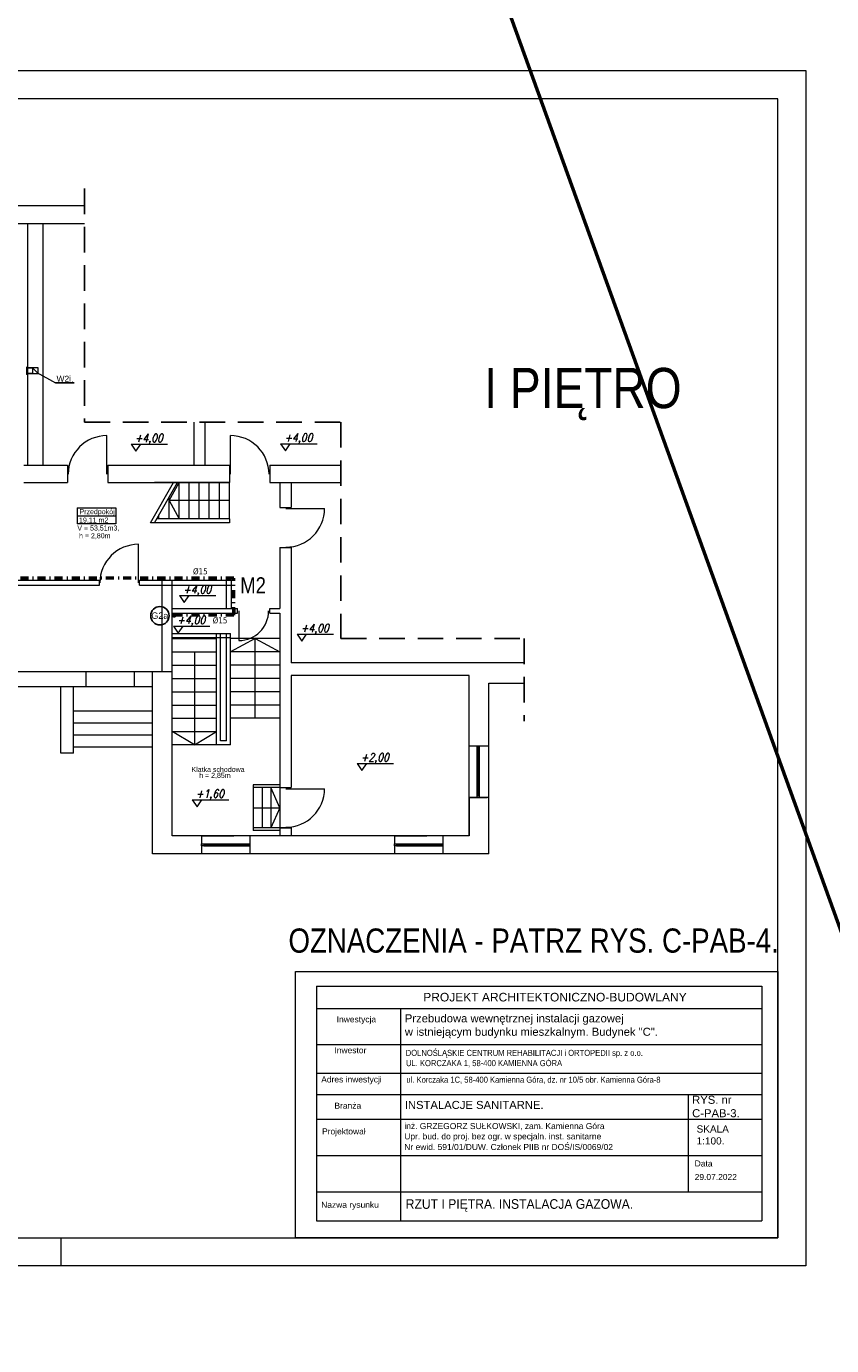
# Model space of a CAD drawing. Extents: x 33706 to 249013, y -74890 to 17912.
# Tile 43 of 175: x 100671 to 102671, y -32057 to -28779. Entities that reach past the tile are written whole.
import ezdxf
from ezdxf.enums import TextEntityAlignment as Align

# ---------------------------------------------------------------- set-up
doc = ezdxf.new("R2010")
doc.units = 0
doc.header["$MEASUREMENT"] = 0
for name, pattern in [('DASHDOT', [8.5, 4, -2, 0.5, -2]), ('DASHED', [19.05, 12.7, -6.35]), ('Przerywana długa', [1058333.301544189, 634999.990463, -423333.311081])]:
    doc.linetypes.add(name, pattern=pattern)
for name, color, linetype, lineweight in [('062', 62, 'Continuous', 0), ('_konstrukcja', 96, 'Continuous', 20), ('_stolarka', 1, 'Continuous', 13), ('A-ARM', 1, 'Continuous', 15), ('inst-gaz-rury', 50, 'Continuous', 50), ('inst. - C.O. - opis', 2, 'Continuous', 9), ('Opisy_wymiary.2D77', 7, 'Continuous', 0), ('Opisy_wymiary.2D88', 8, 'Continuous', 0), ('tabelka', 255, 'Continuous', 13), ('tabelka2', 251, 'Continuous', 13), ('urzadzenia', 6, 'Continuous', 15), ('wymiar', 3, 'Continuous', 13), ('WYMIARKI', 250, 'Continuous', 13)]:
    doc.layers.add(name, color=color, linetype=linetype, lineweight=lineweight)
doc.layers.add('Opisy', color=2, linetype='Continuous')
doc.layers.add('urządzenia', color=140, linetype='Continuous')
doc.styles.add('Arial narrow', font='ARIALN.TTF')
doc.styles.add('GA4-ATR-TEXT', font='arial.ttf', dxfattribs={"width": 0.9})
doc.styles.add('GENERATED_STYLE_1', font='ARIAL.TTF')
doc.styles.add('ROMANS', font='SIMPLEX.SHX', dxfattribs={"width": 0.85, "oblique": 15, "height": 16})
doc.styles.get("Standard").update_dxf_attribs({"font": 'ARIALN.TTF'})

msp = doc.modelspace()

# ---------------------------------------------------------------- hatches: boundary and pattern name
at = {"layer": 'inst-gaz-rury', "linetype": 'Continuous'}
h = msp.add_hatch(color=256, dxfattribs=at)
h.paths.add_polyline_path([(101035.9, -30241.8, 0.420252), (101038.2, -30244.1), (101038.2, -30241.8)])
h.paths.add_polyline_path([(101040.4, -30241.8, 0.408201), (101038.2, -30239.6), (101038.2, -30241.8)])
h.paths.add_polyline_path([(101038.2, -30241.8), (101038.2, -30239.6, 0.417728), (101035.9, -30241.8)])

# ---------------------------------------------------------------- linework, layer by layer
at = {"linetype": 'DASHED', "ltscale": 5}
for p, q in [((100815.8, -29181.7), (100815.8, -29762.1)), ((100815.8, -29762.1), (101452.6, -29762.1)), ((101452.6, -29762.1), (101452.6, -30299.8)), ((101452.6, -30299.8), (101907.8, -30299.8)), ((101907.8, -30299.8), (101907.8, -30505.1))]:
    msp.add_line(p, q, dxfattribs=at)
at = {"linetype": 'Continuous', "lineweight": 18}
for p, q in [((100797.1, -29974.9), (100893.7, -29974.9)), ((100797.1, -29974.9), (100797.1, -30015.1)), ((100893.7, -29974.9), (100893.7, -30015.1)), ((100797.1, -29995.4), (100893.7, -29995.4)), ((100893.7, -30015.1), (100797.1, -30015.1))]:
    msp.add_line(p, q, dxfattribs=at)
at = {"layer": '062', "linetype": 'Przerywana długa', "flags": 128}
msp.add_lwpolyline([(98407.3, -28888.7), (102607.3, -28888.7), (102607.3, -31858.7), (98407.3, -31858.7)], close=True, dxfattribs=at)
at = {"layer": '_konstrukcja', "ltscale": 50}
for p, q in [((99945.1, -29224.1), (100815.8, -29224.1)), ((99945.1, -29269.1), (100815.8, -29269.1)), ((100674.6, -29869.1), (100674.6, -29269.1)), ((100712.6, -29869.1), (100712.6, -29269.1)), ((100700.6, -29641.5), (100686.6, -29627.5)), ((101087.6, -29869.1), (101087.6, -29762.1)), ((101115.6, -29869.1), (101115.6, -29762.1)), ((100664.6, -29869.1), (100773.6, -29869.1)), ((100773.6, -29869.1), (100773.6, -29912.1)), ((100873.6, -29869.1), (101175.6, -29869.1)), ((100873.6, -29869.1), (100873.6, -29912.1)), ((101175.6, -29869.1), (101175.6, -29912.1)), ((101275.6, -29869.1), (101452.6, -29869.1)), ((101275.6, -29869.1), (101275.6, -29912.1)), ((100664.6, -29912.1), (100773.6, -29912.1)), ((100873.6, -29912.1), (101175.6, -29912.1)), ((100979.3, -30012.1), (101036.3, -29912.1)), ((101175.6, -29912.1), (100989.3, -29912.1)), ((100989.3, -30012.1), (101046.3, -29912.1)), ((101025.6, -29957.1), (101050.6, -29912.1)), ((101050.6, -30002.1), (101050.6, -29912.1)), ((101075.6, -30002.1), (101075.6, -29912.1)), ((101100.6, -30002.1), (101100.6, -29912.1)), ((101125.6, -30002.1), (101125.6, -29912.1)), ((101150.6, -30002.1), (101150.6, -29912.1)), ((101175.6, -30002.1), (101175.6, -29912.1)), ((101275.6, -29912.1), (101452.6, -29912.1)), ((101300.6, -29912.1), (101300.6, -29974.1)), ((101328.6, -29912.1), (101328.6, -29974.1)), ((101025.6, -30002.1), (101025.6, -29948.4)), ((101175.6, -29957.1), (101025.6, -29957.1)), ((101025.6, -29957.1), (101050.6, -30002.1)), ((101300.6, -29974.1), (101328.6, -29974.1)), ((101175.6, -30012.1), (100979.3, -30012.1)), ((101175.6, -30002.1), (100995, -30002.1)), ((101000.6, -30002.1), (101000.6, -29992.2)), ((101175.6, -30002.1), (101175.6, -30012.1)), ((101300.6, -30074.1), (101300.6, -30225.1)), ((101300.6, -30074.1), (101328.6, -30074.1)), ((101328.6, -30074.1), (101328.6, -30360.1)), ((100548.6, -30155.1), (100852.6, -30155.1)), ((100548.6, -30167.1), (100852.6, -30167.1)), ((100852.6, -30167.1), (100852.6, -30155.1)), ((100952.6, -30155.1), (101033.6, -30155.1)), ((100952.6, -30167.1), (100952.6, -30155.1)), ((100952.6, -30167.1), (101033.6, -30167.1)), ((101008.6, -30382.1), (101008.6, -30155.1)), ((101033.6, -30382.1), (101033.6, -30155.1)), ((101033.6, -30155.1), (101180.6, -30155.1)), ((101033.6, -30167.1), (101180.6, -30167.1)), ((101168.6, -30225.1), (101168.6, -30155.1)), ((101180.6, -30225.1), (101180.6, -30155.1)), ((101033.6, -30225.1), (101195.6, -30225.1)), ((101033.6, -30237.1), (101195.6, -30237.1)), ((101195.6, -30237.1), (101195.6, -30225.1)), ((101275.6, -30225.1), (101300.6, -30225.1)), ((101275.6, -30237.1), (101275.6, -30225.1)), ((101275.6, -30237.1), (101300.6, -30237.1)), ((101300.6, -30237.1), (101300.6, -30790.1)), ((101033.6, -30287.1), (101178.6, -30287.1)), ((101033.6, -30297.1), (101178.6, -30297.1)), ((101033.6, -30300.1), (101143.6, -30300.1)), ((101143.6, -30564.1), (101143.6, -30287.1)), ((101153.6, -30554.1), (101153.6, -30287.1)), ((101168.6, -30554.1), (101168.6, -30287.1)), ((101178.6, -30564.1), (101178.6, -30287.1)), ((101300.6, -30300.1), (101178.6, -30300.1)), ((101300.6, -30300.1), (101178.6, -30300.1)), ((101239.6, -30300.1), (101178.6, -30333.1)), ((101239.6, -30498.1), (101239.6, -30300.1)), ((101239.6, -30300.1), (101300.6, -30333.1)), ((101033.6, -30333.1), (101143.6, -30333.1)), ((101088.6, -30333.1), (101088.6, -30564.1)), ((101300.6, -30333.1), (101178.6, -30333.1)), ((101300.6, -30333.1), (101178.6, -30333.1)), ((100548.6, -30382.1), (100939.6, -30382.1)), ((100819.6, -30420.1), (100819.6, -30382.1)), ((100939.6, -30382.1), (101033.6, -30382.1)), ((100939.6, -30420.1), (100939.6, -30382.1)), ((100939.6, -30420.1), (100939.6, -30382.1)), ((100984.6, -30835.1), (100984.6, -30382.1)), ((101033.6, -30366.1), (101143.6, -30366.1)), ((101033.6, -30790.1), (101033.6, -30382.1)), ((101300.6, -30366.1), (101178.6, -30366.1)), ((101300.6, -30366.1), (101178.6, -30366.1)), ((101907.8, -30360.1), (101328.6, -30360.1)), ((101033.6, -30399.1), (101143.6, -30399.1)), ((101300.6, -30399.1), (101178.6, -30399.1)), ((101300.6, -30399.1), (101178.6, -30399.1)), ((101328.6, -30392.1), (101328.6, -30670.1)), ((101770.6, -30392.1), (101328.6, -30392.1)), ((101770.6, -30567.1), (101770.6, -30392.1)), ((101819.6, -30567.1), (101819.6, -30411.1)), ((101819.6, -30411.1), (101907.8, -30411.1)), ((100984.6, -30420.1), (100149.6, -30420.1)), ((100756.6, -30585.1), (100756.6, -30420.1)), ((100788.6, -30585.1), (100788.6, -30420.1)), ((101033.6, -30432.1), (101143.6, -30432.1)), ((101300.6, -30432.1), (101178.6, -30432.1)), ((101300.6, -30432.1), (101178.6, -30432.1)), ((100984.6, -30480.1), (100788.6, -30480.1)), ((101033.6, -30465.1), (101143.6, -30465.1)), ((101300.6, -30465.1), (101178.6, -30465.1)), ((101300.6, -30465.1), (101178.6, -30465.1)), ((100984.6, -30510.1), (100788.6, -30510.1)), ((101033.6, -30498.1), (101143.6, -30498.1)), ((101300.6, -30498.1), (101178.6, -30498.1)), ((101300.6, -30498.1), (101178.6, -30498.1)), ((100984.6, -30540.1), (100788.6, -30540.1)), ((101033.6, -30531.1), (101143.6, -30531.1)), ((101088.6, -30564.1), (101033.6, -30531.1)), ((101088.6, -30564.1), (101143.6, -30531.1)), ((100984.6, -30570.1), (100788.6, -30570.1)), ((101178.6, -30564.1), (101033.6, -30564.1)), ((101178.6, -30564.1), (101033.6, -30564.1)), ((101168.6, -30554.1), (101153.6, -30554.1)), ((101168.6, -30554.1), (101153.6, -30554.1)), ((101819.6, -30567.1), (101770.6, -30567.1)), ((101770.6, -30695.1), (101770.6, -30567.1)), ((101819.6, -30695.1), (101819.6, -30567.1)), ((100788.6, -30585.1), (100756.6, -30585.1)), ((101300.6, -30663.1), (101234.6, -30663.1)), ((101234.6, -30663.1), (101234.6, -30777.1)), ((101300.6, -30670.1), (101234.6, -30670.1)), ((101256.6, -30670.1), (101256.6, -30770.1)), ((101278.6, -30670.1), (101278.6, -30770.1)), ((101300.6, -30720.1), (101278.6, -30670.1)), ((101300.6, -30670.1), (101328.6, -30670.1)), ((101770.6, -30695.1), (101770.6, -30790.1)), ((101770.6, -30790.1), (101770.6, -30695.1)), ((101819.6, -30695.1), (101770.6, -30695.1)), ((101770.6, -30695.1), (101815.6, -30695.1)), ((101819.6, -30835.1), (101819.6, -30695.1)), ((101234.6, -30720.1), (101300.6, -30720.1)), ((101300.6, -30720.1), (101278.6, -30770.1)), ((101300.6, -30770.1), (101234.6, -30770.1)), ((101300.6, -30777.1), (101234.6, -30777.1)), ((101328.6, -30770.1), (101300.6, -30770.1)), ((101328.6, -30770.1), (101300.6, -30770.1)), ((101300.6, -30770.1), (101328.6, -30770.1)), ((101328.6, -30770.1), (101328.6, -30790.1)), ((101475.6, -30790.1), (101033.6, -30790.1)), ((101770.6, -30790.1), (101033.6, -30790.1)), ((101106.6, -30790.1), (101106.6, -30835.1)), ((101106.6, -30790.1), (101186.6, -30790.1)), ((101226.6, -30790.1), (101226.6, -30835.1)), ((101585.6, -30790.1), (101585.6, -30835.1)), ((101585.6, -30790.1), (101665.6, -30790.1)), ((101705.6, -30790.1), (101705.6, -30835.1)), ((101819.6, -30835.1), (100984.6, -30835.1))]:
    msp.add_line(p, q, dxfattribs=at)
msp.add_lwpolyline([(100700.6, -29641.5), (100700.6, -29627.5), (100686.6, -29627.5), (100686.6, -29641.5)], close=True, dxfattribs=at)
at = {"layer": '_stolarka', "color": 0, "linetype": 'ByBlock', "ltscale": 50}
for p, q in [((100871.2, -29891.7), (100871.2, -29795.7)), ((100949.8, -30161.7), (100949.8, -30065.7))]:
    msp.add_line(p, q, dxfattribs=at)
at = {"layer": '_stolarka'}
for p, q in [((101790.6, -30695.1), (101790.6, -30567.1)), ((101790.6, -30567.1), (101795.6, -30567.1)), ((101795.6, -30572.1), (101790.6, -30572.1)), ((101790.6, -30572.1), (101793.1, -30572.1)), ((101793.1, -30567.1), (101793.1, -30690.1)), ((101795.6, -30567.1), (101795.6, -30695.1)), ((101795.6, -30690.1), (101795.6, -30567.1)), ((101795.6, -30567.1), (101795.6, -30572.1)), ((101790.6, -30695.1), (101790.6, -30690.1)), ((101790.6, -30690.1), (101795.6, -30690.1)), ((101795.6, -30695.1), (101790.6, -30695.1)), ((101106.6, -30810.1), (101226.6, -30810.1)), ((101106.6, -30815.1), (101106.6, -30810.1)), ((101106.6, -30810.1), (101111.6, -30810.1)), ((101111.6, -30810.1), (101111.6, -30815.1)), ((101221.6, -30815.1), (101221.6, -30810.1)), ((101221.6, -30810.1), (101221.6, -30812.6)), ((101226.6, -30810.1), (101226.6, -30815.1)), ((101585.6, -30810.1), (101705.6, -30810.1)), ((101585.6, -30815.1), (101585.6, -30810.1)), ((101585.6, -30810.1), (101590.6, -30810.1)), ((101590.6, -30810.1), (101590.6, -30815.1)), ((101700.6, -30815.1), (101700.6, -30810.1)), ((101700.6, -30810.1), (101700.6, -30812.6)), ((101705.6, -30810.1), (101705.6, -30815.1)), ((101226.6, -30815.1), (101106.6, -30815.1)), ((101226.6, -30812.6), (101111.6, -30812.6)), ((101111.6, -30815.1), (101226.6, -30815.1)), ((101226.6, -30815.1), (101221.6, -30815.1)), ((101705.6, -30815.1), (101585.6, -30815.1)), ((101705.6, -30812.6), (101590.6, -30812.6)), ((101590.6, -30815.1), (101705.6, -30815.1)), ((101705.6, -30815.1), (101700.6, -30815.1))]:
    msp.add_line(p, q, dxfattribs=at)
at = {"layer": '_stolarka', "color": 0, "linetype": 'ByBlock', "ltscale": 50}
for points in [[(101177.9, -29891.7), (101177.9, -29795.7)], [(101315.9, -29976.9), (101411.9, -29976.9)], [(101199.1, -30231), (101199.1, -30304.9)], [(101315.9, -30672.9), (101411.9, -30672.9)]]:
    msp.add_lwpolyline(points, dxfattribs=at)
for centre, radius, start, end in [((100871.2, -29891.7), 96, 90, 180), ((101177.9, -29891.7), 96, 0, 90), ((101315.9, -29976.9), 96, 270, 0), ((100949.8, -30161.7), 96, 90, 180), ((101199.1, -30231), 73.9, 270, 0), ((101315.9, -30672.9), 96, 270, 0)]:
    msp.add_arc(centre, radius, start, end, dxfattribs=at)
at = {"layer": 'inst-gaz-rury', "ltscale": 50}
msp.add_line((104248.5, -35334.3), (98250.9, -18712.2), dxfattribs=at)
at = {"layer": 'inst-gaz-rury', "linetype": 'DASHDOT', "ltscale": 5}
for p, q in [((101186.4, -30150), (100557.9, -30150)), ((101186.4, -30241.8), (101186.4, -30150)), ((101186.4, -30241.8), (101038.2, -30241.8))]:
    msp.add_line(p, q, dxfattribs=at)
at = {"layer": 'inst-gaz-rury', "linetype": 'Continuous'}
msp.add_circle((101038.2, -30241.8), 2.25, dxfattribs=at)
at = {"layer": 'Opisy'}
msp.add_line((100743.8, -29664.7), (100790.1, -29664.7), dxfattribs=at)
at = {"layer": 'Opisy_wymiary.2D77', "linetype": 'Continuous'}
for p, q in [((102537.3, -28958.7), (98597.3, -28958.7)), ((102537.3, -31788.7), (102537.3, -28958.7)), ((98597.3, -31788.7), (102537.3, -31788.7))]:
    msp.add_line(p, q, dxfattribs=at)
at = {"layer": 'Opisy_wymiary.2D88', "linetype": 'Continuous'}
msp.add_line((100757.3, -31858.7), (100757.3, -31788.7), dxfattribs=at)
at = {"layer": 'tabelka', "linetype": 'Continuous'}
msp.add_lwpolyline([(101339.8, -31127.5), (102537.3, -31127.5), (102537.3, -31788.7), (101339.8, -31788.7)], close=True, dxfattribs=at)
at = {"layer": 'tabelka2', "linetype": 'Continuous'}
msp.add_line((101391.7, -31163.7), (101391.7, -31746.3), dxfattribs=at)
at = {"layer": 'tabelka2'}
for p, q in [((101391.7, -31163.7), (102497.9, -31163.7)), ((102497.9, -31163.7), (102497.9, -31746.3)), ((101391.7, -31219.2), (102497.2, -31219.2)), ((101600.8, -31219.2), (101600.8, -31746.3)), ((101391.7, -31308.4), (102497.2, -31308.4)), ((101391.7, -31379.6), (102497.2, -31379.6)), ((101391.7, -31432.5), (102497.2, -31432.5)), ((102315.9, -31674.3), (102315.9, -31432.5)), ((101391.7, -31494.3), (102497.9, -31494.3)), ((101391.7, -31584.3), (102497.9, -31584.3)), ((101391.7, -31674.3), (102497.9, -31674.3)), ((101391.7, -31746.3), (102497.9, -31746.3))]:
    msp.add_line(p, q, dxfattribs=at)
at = {"layer": 'urzadzenia', "linetype": 'Continuous'}
for p, q in [((101183.4, -30225.1), (101183.4, -30237.1)), ((101189.4, -30225.1), (101189.4, -30237.1))]:
    msp.add_line(p, q, dxfattribs=at)
at = {"layer": 'urządzenia', "ltscale": 0.2}
for p, q in [((100672.3, -29627.5), (100686.6, -29627.5)), ((100672.3, -29641.4), (100686.6, -29641.4))]:
    msp.add_line(p, q, dxfattribs=at)
at = {"layer": 'urządzenia', "linetype": 'Continuous'}
msp.add_lwpolyline([(100673.9, -29643.2), (100673.9, -29625.9), (100672.3, -29625.9), (100672.3, -29643.2)], close=True, dxfattribs=at)
at = {"layer": 'urządzenia'}
msp.add_circle((101002.9, -30243.3), 22.8, dxfattribs=at)
at = {"layer": 'wymiar'}
msp.add_line((100697.4, -29638.7), (100743.8, -29664.7), dxfattribs=at)
at = {"layer": 'WYMIARKI'}
for p, q in [((100931.4, -29817), (101021.9, -29817)), ((101302.8, -29815.8), (101393.4, -29815.8)), ((101051.4, -30193.2), (101142, -30193.2)), ((101036.6, -30268.8), (101127.1, -30268.8)), ((101343.5, -30289), (101434, -30289)), ((101492.7, -30610.2), (101583.2, -30610.2)), ((101083.1, -30700.6), (101173.7, -30700.6))]:
    msp.add_line(p, q, dxfattribs=at)
for points in [[(100931.4, -29817), (100943.3, -29834.4), (100955.2, -29817)], [(101302.8, -29815.8), (101314.8, -29833.2), (101326.7, -29815.8)], [(101051.4, -30193.2), (101063.4, -30210.6), (101075.3, -30193.2)], [(101036.6, -30268.8), (101048.5, -30286.3), (101060.4, -30268.8)], [(101343.5, -30289), (101355.4, -30306.4), (101367.3, -30289)], [(101492.7, -30610.2), (101504.6, -30627.6), (101516.5, -30610.2)], [(101083.1, -30700.6), (101095.1, -30718), (101107, -30700.6)]]:
    msp.add_lwpolyline(points, dxfattribs=at)

# ---------------------------------------------------------------- texts
at = {"style": 'GENERATED_STYLE_1'}
msp.add_text('W2i.', height=15, dxfattribs=at).set_placement((100746.2, -29662))
at = {"linetype": 'Continuous', "char_height": 12.5, "style": 'GENERATED_STYLE_1'}
for s, insert, attachment_point in [('Przedpokój', (100803.2, -29994.7), 7), ('V = 53,51m3,', (100797.9, -30019), 1), ('19,11 m2', (100802.1, -29999.3), 1), ('h = 2,80m', (100802.1, -30038.4), 1), ('Klatka schodowa', (101081.3, -30631.5), 7), ('h = 2,85m', (101100.5, -30633.5), 1)]:
    msp.add_mtext(s, dxfattribs=dict(at, insert=insert, attachment_point=attachment_point))
at = {"layer": 'A-ARM', "lineweight": 25, "ltscale": 50, "style": 'Arial narrow'}
msp.add_text('I PIĘTRO', height=100, dxfattribs=at).set_placement((101808.4, -29727.5))
at = {"layer": 'A-ARM', "lineweight": 25, "ltscale": 50, "insert": (101202.5, -30147.7), "char_height": 40, "width": 368.664, "attachment_point": 1, "style": 'Arial narrow'}
msp.add_mtext('M2', dxfattribs=at)
at = {"layer": 'inst. - C.O. - opis', "linetype": 'DASHDOT', "style": 'GENERATED_STYLE_1'}
msp.add_text('G2a', height=16, dxfattribs=at).set_placement((101002.8, -30243), align=Align.MIDDLE)
at = {"layer": 'tabelka2', "style": 'GENERATED_STYLE_1'}
for s, p in [('Projektował', (101405.6, -31531.9)), ('inż. GRZEGORZ SUŁKOWSKI, zam. Kamienna Góra', (101609.9, -31518.7)), ('Upr. bud. do proj. bez ogr. w specjaln. inst. sanitarne', (101609.9, -31544.2)), ('Nr ewid. 591/01/DUW. Członek PIIB nr DOŚ/IS/0069/02', (101609.9, -31570.7))]:
    msp.add_text(s, height=15, dxfattribs=at).set_placement(p)
at = {"layer": 'tabelka2', "style": 'GENERATED_STYLE_1', "width": 0.9}
msp.add_text('RZUT I PIĘTRA. INSTALACJA GAZOWA. ', height=24, dxfattribs=at).set_placement((101613.3, -31716.8))
at = {"layer": 'tabelka2', "attachment_point": 1}
for s, insert, char_height, width, style in [('PROJEKT ARCHITEKTONICZNO-BUDOWLANY', (101656.8, -31180.2), 21.349, 2657.127, 'GENERATED_STYLE_1'), ('Przebudowa wewnętrznej instalacji gazowej\\Pw istniejącym budynku mieszkalnym. Budynek "C".', (101611.2, -31233.5), 20, 1469.909, 'GENERATED_STYLE_1'), ('{\\fArial|b0|i0|c238|p0;Inwestycja }', (101442, -31238.5), 15, 1107.136, 'GENERATED_STYLE_1'), ('Inwestor}', (101436.4, -31315.3), 15, 1107.136, 'GENERATED_STYLE_1'), ('DOLNOŚLĄSKIE CENTRUM REHABILITACJI i ORTOPEDII sp. z o.o.', (101613.5, -31321.8), 15, 1107.136, 'GA4-ATR-TEXT'), ('UL. KORCZAKA 1, 58-400 KAMIENNA GÓRA', (101614.1, -31347.3), 15, 1107.136, 'GA4-ATR-TEXT'), ('Adres inwestycji}', (101403.6, -31387.8), 15, 1107.136, 'GENERATED_STYLE_1'), ('ul. Korczaka 1C, 58-400 Kamienna Góra, dz. nr 10/5 obr. Kamienna Góra-8', (101615.2, -31388.5), 15, 1107.136, 'GA4-ATR-TEXT'), ('Branża}', (101436.4, -31453), 15, 1107.136, 'GENERATED_STYLE_1'), ('INSTALACJE SANITARNE. ', (101611.1, -31448.7), 20, 1107.136, 'GENERATED_STYLE_1'), ('{\\fArial|b0|i0|c238|p0;RYS. nr \\PC-PAB-3.}', (102324.7, -31435.9), 20, 1107.136, 'GENERATED_STYLE_1'), ('{\\fArial|b0|i0|c238|p0;SKALA \\P1:100.}', (102335.8, -31509.5), 17.791, 1107.136, 'GENERATED_STYLE_1'), ('Data}', (102331, -31596.6), 15, 1107.136, 'GENERATED_STYLE_1'), ('29.07.2022', (102331, -31630.2), 15, 1107.136, 'GENERATED_STYLE_1'), ('Nazwa rysunku }', (101403.4, -31699.3), 15, 1107.136, 'GENERATED_STYLE_1')]:
    msp.add_mtext(s, dxfattribs=dict(at, insert=insert, char_height=char_height, width=width, style=style))
at = {"layer": 'WYMIARKI', "attachment_point": 1}
for s, insert, char_height, width in [('{\\fTahoma|b0|i0|c238|p8;%%c15}', (101085.1, -30125.4), 15, 203), ('{\\fTahoma|b0|i0|c238|p8;%%c15}', (101134.1, -30247.1), 15, 203), ('{\\fArial Narrow|b0|i0|c238|p0;OZNACZENIA - PATRZ RYS. C-PAB-4.}', (101322.1, -31020.3), 60, 1290.016)]:
    msp.add_mtext(s, dxfattribs=dict(at, insert=insert, char_height=char_height, width=width))
at = {"layer": 'WYMIARKI', "style": 'ROMANS', "oblique": 15, "width": 0.85}
for tag, p in [('+4,00', (100940.4, -29811.7)), ('+4,00', (101311.9, -29810.6)), ('+4,00', (101060.5, -30188)), ('+4,00', (101045.7, -30263.6)), ('+4,00', (101352.6, -30283.8)), ('+2,00', (101501.8, -30605)), ('+1,60', (101092.2, -30695.3))]:
    msp.add_attdef(tag, p, '%%p0.00', height=20, dxfattribs=at)

doc.saveas('drawing.dxf')
